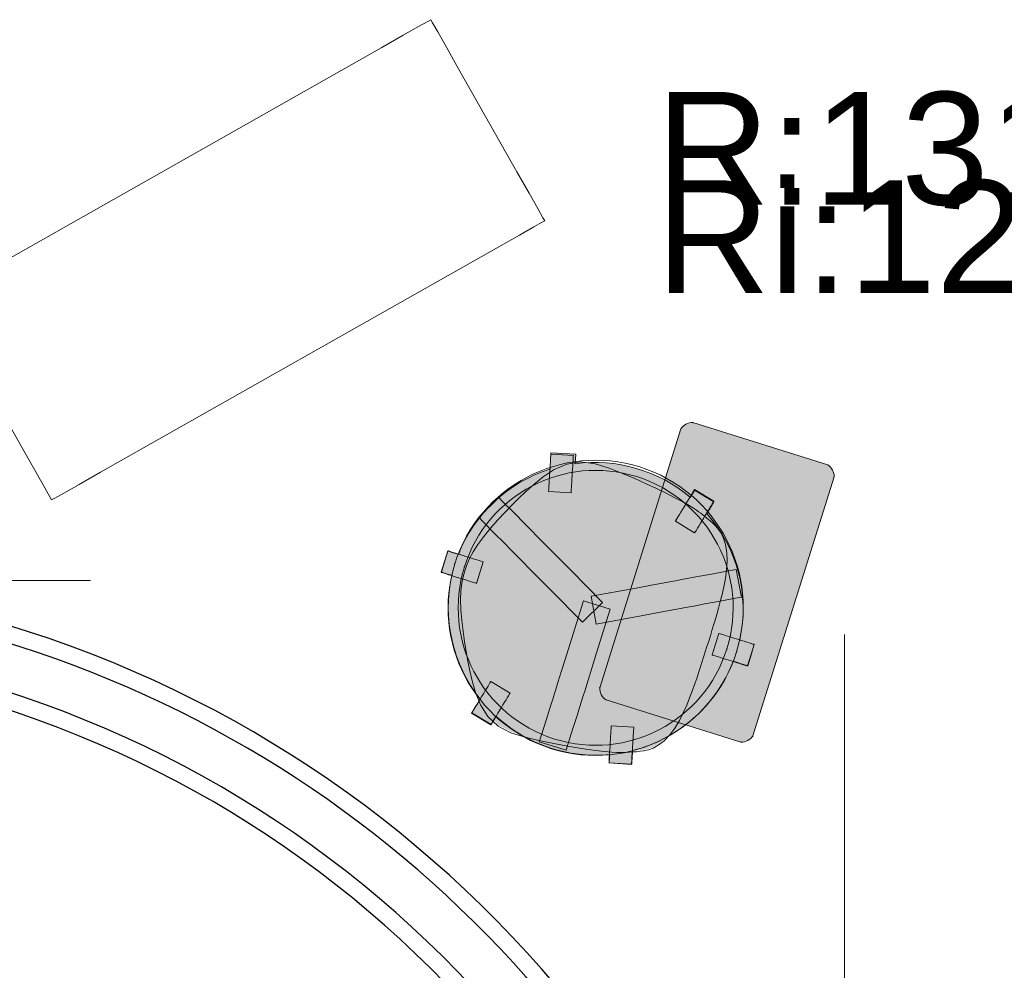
# Model space of a CAD drawing. Header units: millimetres. Extents: x 5 to 415, y 5 to 292.
# Tile 90 of 107: x 292 to 309, y 193 to 210. Entities that reach past the tile are written whole.
import ezdxf
from ezdxf.xclip import XClip

# ---------------------------------------------------------------- set-up
doc = ezdxf.new("R2010")
doc.units = ezdxf.units.MM
doc.header["$MEASUREMENT"] = 0
doc.header["$XCLIPFRAME"] = 0
doc.linetypes.add('Discontinu', pattern=[10.583333, 6.35, -4.233333])
for name, color, linetype in [('01-007-DESSINS IMPORTES_GEOMETRE_EXTERNES_XREF', 7, 'Continuous'), ('10-002-LOCALISATION ET TYPE FAUX PLAFONDS', 7, 'Continuous'), ('Nouveau_02-018-CLOISONS', 7, 'Continuous'), ('Nouveau_07-001-MOBILIER CONTRACTUEL', 7, 'Continuous'), ('Nouveau_10-002-LOCALISATION ET TYPE FAUX PLAFONDS', 7, 'Continuous')]:
    doc.layers.add(name, color=color, linetype=linetype)
doc.styles.add('STYLE_GENERE_2', font='Arial.ttf')

# ---------------------------------------------------------------- blocks, each defined once
blk = doc.blocks.new('Dessin_1_1', base_point=(-19.415, 56.033))
at = {"layer": 'Nouveau_07-001-MOBILIER CONTRACTUEL', "linetype": 'Continuous', "lineweight": 0, "true_color": 0xffffff}
for points in [[(305.001, 197.108), (306.439, 201.7, 0.269434), (306.327, 201.915), (303.934, 202.664, 0.269434), (303.719, 202.551), (302.281, 197.96, 0.269434), (302.394, 197.745), (304.786, 196.995, 0.269434)], [(303.889, 201.338, 0.212206), (301.846, 201.932), (301.848, 201.964), (301.85, 202.008), (301.853, 202.045), (301.855, 202.074), (301.856, 202.093), (301.856, 202.103), (301.416, 202.13), (301.416, 202.12), (301.415, 202.101), (301.414, 202.091), (301.413, 202.072), (301.411, 202.043), (301.409, 202.006), (301.406, 201.962), (301.403, 201.912), (301.4, 201.868), (301.399, 201.84, 0.226114), (299.774, 200.325), (299.722, 200.342), (299.679, 200.355), (299.644, 200.366), (299.617, 200.374), (299.598, 200.38), (299.588, 200.383), (299.511, 200.135), (299.472, 200.011), (299.481, 200.008), (299.5, 200.002), (299.528, 199.994), (299.563, 199.983), (299.605, 199.969), (299.653, 199.955, 0.226114), (300.16, 197.756), (300.138, 197.721), (300.11, 197.674), (300.084, 197.632), (300.061, 197.594), (300.042, 197.562), (300.027, 197.538), (300.017, 197.521), (300.012, 197.512), (300.354, 197.305), (300.359, 197.313), (300.369, 197.33), (300.384, 197.355), (300.403, 197.386), (300.426, 197.424), (300.443, 197.451, 0.212206), (302.459, 196.774), (302.456, 196.724), (302.454, 196.687), (302.452, 196.658), (302.451, 196.638), (302.451, 196.628), (302.85, 196.604), (302.85, 196.614), (302.852, 196.633), (302.853, 196.662), (302.856, 196.699), (302.858, 196.743), (302.861, 196.793), (302.864, 196.844, 0.241376), (304.653, 198.429), (304.675, 198.422), (304.727, 198.406), (304.774, 198.391), (304.817, 198.378), (304.852, 198.366), (304.879, 198.358), (304.898, 198.352), (304.908, 198.349), (304.974, 198.561), (305.001, 198.648), (305.023, 198.727), (305.014, 198.73), (304.995, 198.735), (304.967, 198.744), (304.932, 198.755), (304.89, 198.768), (304.842, 198.783), (304.791, 198.799), (304.766, 198.807, 0.240912), (304.181, 201.049), (304.208, 201.093), (304.234, 201.136), (304.257, 201.174), (304.276, 201.205), (304.291, 201.23), (304.301, 201.247), (304.306, 201.255), (303.965, 201.463), (303.959, 201.455), (303.949, 201.438), (303.934, 201.413), (303.915, 201.381), (303.892, 201.344)], [(299.879, 199.924), (299.854, 199.81), (299.838, 199.677), (299.832, 199.523), (299.838, 199.346), (299.853, 199.156), (299.877, 198.964), (299.905, 198.777), (299.932, 198.603), (299.962, 198.435), (299.996, 198.266), (300.041, 198.084), (300.099, 197.879), (300.186, 197.667), (300.315, 197.464), (300.489, 197.294), (300.714, 197.179), (300.963, 197.101), (301.208, 197.04), (301.44, 196.993), (301.655, 196.953), (301.854, 196.92), (302.041, 196.891), (302.214, 196.866), (302.371, 196.848), (302.5, 196.836), (302.589, 196.831), (302.65, 196.83), (302.698, 196.831), (302.745, 196.832), (302.803, 196.835), (302.867, 196.839), (302.93, 196.844), (302.995, 196.851), (303.061, 196.86), (303.141, 196.879), (303.219, 196.907), (303.308, 196.955), (303.41, 197.034), (303.511, 197.136), (303.6, 197.254), (303.678, 197.385), (303.746, 197.522), (303.806, 197.658), (303.858, 197.786), (303.904, 197.906), (303.946, 198.022), (303.983, 198.131), (304.016, 198.229), (304.047, 198.321), (304.077, 198.413), (304.106, 198.506), (304.136, 198.601), (304.166, 198.696), (304.196, 198.792), (304.226, 198.887), (304.254, 198.98), (304.282, 199.073), (304.31, 199.166), (304.338, 199.266), (304.37, 199.376), (304.402, 199.495), (304.433, 199.62), (304.463, 199.754), (304.491, 199.901), (304.513, 200.053), (304.524, 200.204), (304.518, 200.352), (304.493, 200.493), (304.454, 200.616), (304.409, 200.707), (304.361, 200.774), (304.312, 200.828), (304.257, 200.88), (304.207, 200.923), (304.158, 200.963), (304.108, 201.003), (304.062, 201.039), (304.024, 201.066), (303.985, 201.094), (303.934, 201.129), (303.859, 201.175), (303.746, 201.239), (303.606, 201.313), (303.45, 201.392), (303.28, 201.474), (303.098, 201.56), (302.899, 201.651), (302.681, 201.744), (302.445, 201.834), (302.196, 201.912), (301.946, 201.946), (301.706, 201.905), (301.484, 201.812), (301.292, 201.688), (301.127, 201.552), (300.987, 201.428), (300.861, 201.309), (300.742, 201.188), (300.62, 201.061), (300.491, 200.923), (300.361, 200.779), (300.24, 200.632), (300.135, 200.49), (300.052, 200.36), (299.989, 200.241), (299.944, 200.133), (299.91, 200.029)]]:
    blk.add_hatch(color=7, dxfattribs=at).paths.add_polyline_path(points)
at = {"layer": 'Nouveau_02-018-CLOISONS', "color": 7, "linetype": 'Continuous', "lineweight": 25}
for radius, start, end in [(20.5, 3.7519, 145.0871), (20.2, 318.9806, 145.0871), (19.372, 0, 145.0886), (19.072, 0, 145.0886)]:
    blk.add_arc((285.842, 179.445), radius, start, end, dxfattribs=at)
at = {"layer": 'Nouveau_07-001-MOBILIER CONTRACTUEL', "color": 7, "linetype": 'Continuous', "lineweight": 15}
for p, q in [((298.796, 209.536), (299.068, 209.69)), ((299.068, 209.69), (299.231, 209.782)), ((299.231, 209.782), (299.285, 209.813)), ((299.316, 209.758), (299.285, 209.813)), ((299.408, 209.595), (299.316, 209.758)), ((298.415, 209.32), (298.796, 209.536)), ((299.408, 209.595), (299.562, 209.323)), ((291.422, 205.36), (298.415, 209.32)), ((299.562, 209.323), (299.778, 208.943)), ((299.778, 208.943), (300.813, 207.115)), ((300.813, 207.115), (301.028, 206.734)), ((301.028, 206.734), (301.182, 206.463)), ((301.182, 206.463), (301.275, 206.299)), ((301.114, 206.136), (301.263, 206.221)), ((301.263, 206.221), (301.305, 206.245)), ((301.275, 206.299), (301.305, 206.245)), ((300.856, 205.99), (300.49, 205.783)), ((301.114, 206.136), (300.856, 205.99)), ((300.49, 205.783), (293.426, 201.783)), ((292.063, 202.161), (291.029, 203.988)), ((292.279, 201.78), (292.063, 202.161)), ((292.433, 201.508), (292.279, 201.78)), ((293.426, 201.783), (293.045, 201.568)), ((292.433, 201.508), (292.525, 201.345)), ((293.045, 201.568), (292.774, 201.414)), ((292.525, 201.345), (292.556, 201.291)), ((292.61, 201.321), (292.556, 201.291)), ((292.774, 201.414), (292.61, 201.321))]:
    blk.add_line(p, q, dxfattribs=at)
at = {"layer": 'Nouveau_07-001-MOBILIER CONTRACTUEL', "color": 7, "linetype": 'Continuous', "lineweight": 13}
for p, q in [((302.281, 197.96), (303.719, 202.551)), ((303.934, 202.664), (306.327, 201.915)), ((301.409, 202.006), (301.406, 201.962)), ((301.406, 201.962), (301.409, 202.006)), ((301.411, 202.043), (301.409, 202.006)), ((301.409, 202.006), (301.411, 202.043)), ((301.413, 202.072), (301.411, 202.043)), ((301.411, 202.043), (301.413, 202.072)), ((301.414, 202.091), (301.413, 202.072)), ((301.413, 202.072), (301.414, 202.091)), ((301.415, 202.101), (301.414, 202.091)), ((301.414, 202.091), (301.415, 202.101)), ((301.415, 202.101), (301.416, 202.12)), ((301.814, 202.077), (301.415, 202.101)), ((301.416, 202.12), (301.416, 202.13)), ((301.416, 202.13), (301.856, 202.103)), ((301.808, 201.981), (301.805, 201.937)), ((301.81, 202.018), (301.808, 201.981)), ((301.812, 202.047), (301.81, 202.018)), ((301.813, 202.067), (301.812, 202.047)), ((301.814, 202.077), (301.813, 202.067)), ((301.85, 202.008), (301.848, 201.964)), ((301.853, 202.045), (301.85, 202.008)), ((301.855, 202.074), (301.853, 202.045)), ((301.856, 202.093), (301.855, 202.074)), ((301.856, 202.103), (301.856, 202.093)), ((301.396, 201.801), (301.394, 201.773)), ((301.4, 201.858), (301.396, 201.801)), ((301.399, 201.84), (301.4, 201.868)), ((301.403, 201.912), (301.4, 201.858)), ((301.4, 201.868), (301.403, 201.912)), ((301.406, 201.962), (301.403, 201.912)), ((301.403, 201.912), (301.406, 201.962)), ((301.799, 201.834), (301.795, 201.777)), ((301.802, 201.888), (301.799, 201.834)), ((301.805, 201.937), (301.802, 201.888)), ((301.848, 201.964), (301.846, 201.932)), ((301.386, 201.633), (301.383, 201.583)), ((301.389, 201.687), (301.386, 201.633)), ((301.393, 201.744), (301.389, 201.687)), ((301.394, 201.773), (301.393, 201.744)), ((301.788, 201.663), (301.785, 201.609)), ((301.792, 201.719), (301.788, 201.663)), ((301.794, 201.748), (301.792, 201.719)), ((301.795, 201.777), (301.794, 201.748)), ((306.439, 201.7), (305.001, 197.108)), ((301.375, 201.454), (301.374, 201.444)), ((301.376, 201.474), (301.375, 201.454)), ((301.378, 201.502), (301.376, 201.474)), ((301.38, 201.539), (301.378, 201.502)), ((301.383, 201.583), (301.38, 201.539)), ((301.775, 201.449), (301.774, 201.43)), ((301.777, 201.478), (301.775, 201.449)), ((301.779, 201.515), (301.777, 201.478)), ((301.782, 201.559), (301.779, 201.515)), ((301.785, 201.609), (301.782, 201.559)), ((303.95, 201.452), (303.935, 201.427)), ((303.949, 201.438), (303.959, 201.455)), ((303.96, 201.469), (303.95, 201.452)), ((303.959, 201.455), (303.965, 201.463)), ((303.966, 201.477), (303.96, 201.469)), ((303.965, 201.463), (304.306, 201.255)), ((303.966, 201.477), (304.308, 201.27)), ((300.134, 200.983), (300.489, 201.335)), ((300.564, 201.259), (300.489, 201.335)), ((301.774, 201.42), (301.374, 201.444)), ((301.774, 201.43), (301.774, 201.42)), ((303.867, 201.315), (303.839, 201.269)), ((303.893, 201.358), (303.867, 201.315)), ((303.889, 201.338), (303.892, 201.344)), ((303.892, 201.344), (303.915, 201.381)), ((303.916, 201.396), (303.893, 201.358)), ((303.915, 201.381), (303.934, 201.413)), ((303.935, 201.427), (303.916, 201.396)), ((303.934, 201.413), (303.949, 201.438)), ((300.785, 201.037), (300.564, 201.259)), ((303.75, 201.123), (303.722, 201.077)), ((303.78, 201.171), (303.75, 201.123)), ((303.795, 201.196), (303.78, 201.171)), ((303.81, 201.221), (303.795, 201.196)), ((303.839, 201.269), (303.81, 201.221)), ((304.209, 201.108), (304.181, 201.061)), ((304.234, 201.136), (304.208, 201.093)), ((304.235, 201.15), (304.209, 201.108)), ((304.257, 201.174), (304.234, 201.136)), ((304.258, 201.188), (304.235, 201.15)), ((304.276, 201.205), (304.257, 201.174)), ((304.277, 201.22), (304.258, 201.188)), ((304.291, 201.23), (304.276, 201.205)), ((304.292, 201.244), (304.277, 201.22)), ((304.301, 201.247), (304.291, 201.23)), ((304.302, 201.261), (304.292, 201.244)), ((304.306, 201.255), (304.301, 201.247)), ((304.308, 201.27), (304.302, 201.261)), ((300.209, 200.907), (300.134, 200.983)), ((300.928, 200.892), (300.785, 201.037)), ((303.629, 200.923), (303.624, 200.915)), ((303.639, 200.94), (303.629, 200.923)), ((303.654, 200.965), (303.639, 200.94)), ((303.673, 200.996), (303.654, 200.965)), ((303.696, 201.034), (303.673, 200.996)), ((303.722, 201.077), (303.696, 201.034)), ((304.122, 200.964), (304.092, 200.915)), ((304.137, 200.988), (304.122, 200.964)), ((304.152, 201.013), (304.137, 200.988)), ((304.181, 201.061), (304.152, 201.013)), ((304.208, 201.093), (304.181, 201.049)), ((300.429, 200.685), (300.209, 200.907)), ((300.957, 200.863), (300.928, 200.892)), ((301.048, 200.771), (300.957, 200.863)), ((301.201, 200.616), (301.048, 200.771)), ((303.624, 200.915), (303.966, 200.707)), ((303.996, 200.757), (303.981, 200.732)), ((304.015, 200.789), (303.996, 200.757)), ((304.038, 200.826), (304.015, 200.789)), ((304.064, 200.869), (304.038, 200.826)), ((304.092, 200.915), (304.064, 200.869)), ((300.573, 200.54), (300.429, 200.685)), ((301.263, 200.554), (301.201, 200.616)), ((303.971, 200.715), (303.966, 200.707)), ((303.981, 200.732), (303.971, 200.715)), ((300.602, 200.511), (300.573, 200.54)), ((300.693, 200.419), (300.602, 200.511)), ((300.846, 200.264), (300.693, 200.419)), ((301.405, 200.41), (301.263, 200.554)), ((301.564, 200.25), (301.405, 200.41)), ((299.468, 200.007), (299.587, 200.389)), ((299.511, 200.135), (299.588, 200.383)), ((299.587, 200.389), (299.597, 200.386)), ((299.588, 200.383), (299.598, 200.38)), ((299.597, 200.386), (299.616, 200.38)), ((299.598, 200.38), (299.617, 200.374)), ((299.616, 200.38), (299.643, 200.371)), ((299.617, 200.374), (299.644, 200.366)), ((299.643, 200.371), (299.678, 200.36)), ((299.644, 200.366), (299.679, 200.355)), ((299.678, 200.36), (299.721, 200.347)), ((299.679, 200.355), (299.722, 200.342)), ((299.721, 200.347), (299.768, 200.332)), ((299.722, 200.342), (299.769, 200.327)), ((299.768, 200.332), (299.82, 200.316)), ((299.769, 200.327), (299.774, 200.325)), ((299.82, 200.316), (299.874, 200.299)), ((299.874, 200.299), (299.901, 200.29)), ((299.901, 200.29), (299.929, 200.282)), ((299.929, 200.282), (299.983, 200.265)), ((299.983, 200.265), (300.035, 200.249)), ((300.035, 200.249), (300.082, 200.234)), ((300.082, 200.234), (300.124, 200.221)), ((300.907, 200.202), (300.846, 200.264)), ((301.762, 200.05), (301.564, 200.25)), ((299.472, 200.011), (299.511, 200.135)), ((300.096, 199.81), (300.216, 200.192)), ((300.124, 200.221), (300.16, 200.209)), ((300.16, 200.209), (300.187, 200.201)), ((300.187, 200.201), (300.206, 200.195)), ((300.206, 200.195), (300.216, 200.192)), ((301.05, 200.058), (300.907, 200.202)), ((301.209, 199.898), (301.05, 200.058)), ((302.332, 199.474), (301.762, 200.05)), ((304.6, 200.038), (304.705, 200.058)), ((304.796, 199.566), (304.705, 200.058)), ((299.468, 200.007), (299.477, 200.004)), ((299.481, 200.008), (299.472, 200.011)), ((299.477, 200.004), (299.496, 199.998)), ((299.5, 200.002), (299.481, 200.008)), ((299.496, 199.998), (299.524, 199.99)), ((299.528, 199.994), (299.5, 200.002)), ((299.524, 199.99), (299.559, 199.978)), ((299.563, 199.983), (299.528, 199.994)), ((299.559, 199.978), (299.601, 199.965)), ((299.605, 199.969), (299.563, 199.983)), ((299.601, 199.965), (299.649, 199.95)), ((299.653, 199.955), (299.605, 199.969)), ((299.649, 199.95), (299.7, 199.934)), ((299.658, 199.953), (299.653, 199.955)), ((299.7, 199.934), (299.754, 199.917)), ((299.754, 199.917), (299.782, 199.909)), ((299.782, 199.909), (299.809, 199.9)), ((299.809, 199.9), (299.864, 199.883)), ((299.864, 199.883), (299.915, 199.867)), ((301.407, 199.698), (301.209, 199.898)), ((303.624, 199.857), (303.71, 199.873)), ((303.71, 199.873), (303.924, 199.913)), ((303.924, 199.913), (304.051, 199.937)), ((304.051, 199.937), (304.092, 199.944)), ((304.092, 199.944), (304.292, 199.981)), ((304.292, 199.981), (304.6, 200.038)), ((299.915, 199.867), (299.963, 199.852)), ((299.963, 199.852), (300.005, 199.839)), ((300.005, 199.839), (300.04, 199.828)), ((300.04, 199.828), (300.068, 199.819)), ((300.068, 199.819), (300.087, 199.813)), ((300.087, 199.813), (300.096, 199.81)), ((301.977, 199.122), (301.407, 199.698)), ((302.13, 199.581), (302.926, 199.728)), ((302.926, 199.728), (303.203, 199.78)), ((303.203, 199.78), (303.424, 199.821)), ((303.424, 199.821), (303.624, 199.857)), ((302.221, 199.089), (302.13, 199.581)), ((304.383, 199.49), (304.691, 199.547)), ((304.691, 199.547), (304.796, 199.566)), ((301.992, 199.5), (301.75, 198.727)), ((301.977, 199.122), (302.332, 199.474)), ((301.992, 199.5), (302.469, 199.351)), ((302.469, 199.351), (302.227, 198.578)), ((303.515, 199.329), (303.715, 199.366)), ((303.715, 199.366), (303.801, 199.382)), ((303.801, 199.382), (304.015, 199.421)), ((304.015, 199.421), (304.142, 199.445)), ((304.142, 199.445), (304.183, 199.453)), ((304.183, 199.453), (304.383, 199.49)), ((302.221, 199.089), (303.018, 199.237)), ((303.018, 199.237), (303.294, 199.288)), ((303.294, 199.288), (303.515, 199.329)), ((304.275, 198.542), (304.395, 198.923)), ((304.404, 198.92), (304.395, 198.923)), ((304.423, 198.914), (304.404, 198.92)), ((304.451, 198.906), (304.423, 198.914)), ((304.486, 198.895), (304.451, 198.906)), ((304.528, 198.882), (304.486, 198.895)), ((304.576, 198.867), (304.528, 198.882)), ((304.627, 198.851), (304.576, 198.867)), ((304.681, 198.834), (304.627, 198.851)), ((304.709, 198.825), (304.681, 198.834)), ((304.736, 198.816), (304.709, 198.825)), ((301.75, 198.727), (301.666, 198.459)), ((304.791, 198.799), (304.736, 198.816)), ((304.766, 198.807), (304.791, 198.799)), ((304.842, 198.783), (304.791, 198.799)), ((304.791, 198.799), (304.842, 198.783)), ((304.89, 198.768), (304.842, 198.783)), ((304.842, 198.783), (304.89, 198.768)), ((304.932, 198.755), (304.89, 198.768)), ((304.89, 198.768), (304.932, 198.755)), ((304.904, 198.345), (305.023, 198.727)), ((304.967, 198.744), (304.932, 198.755)), ((304.932, 198.755), (304.967, 198.744)), ((304.995, 198.735), (304.967, 198.744)), ((304.967, 198.744), (304.995, 198.735)), ((305.014, 198.73), (304.995, 198.735)), ((304.995, 198.735), (305.014, 198.73)), ((305.023, 198.727), (304.999, 198.649)), ((305.023, 198.727), (305.014, 198.73)), ((305.014, 198.73), (305.023, 198.727)), ((302.227, 198.578), (302.143, 198.309)), ((304.285, 198.539), (304.275, 198.542)), ((304.304, 198.533), (304.285, 198.539)), ((304.331, 198.524), (304.304, 198.533)), ((304.366, 198.513), (304.331, 198.524)), ((304.409, 198.5), (304.366, 198.513)), ((304.456, 198.485), (304.409, 198.5)), ((304.508, 198.469), (304.456, 198.485)), ((304.974, 198.561), (304.908, 198.349)), ((305.001, 198.648), (304.974, 198.561)), ((304.999, 198.649), (305.001, 198.648)), ((301.666, 198.459), (301.599, 198.244)), ((302.143, 198.309), (302.076, 198.094)), ((304.562, 198.452), (304.508, 198.469)), ((304.589, 198.443), (304.562, 198.452)), ((304.617, 198.435), (304.589, 198.443)), ((304.671, 198.418), (304.617, 198.435)), ((304.675, 198.422), (304.653, 198.429)), ((304.723, 198.401), (304.671, 198.418)), ((304.727, 198.406), (304.675, 198.422)), ((304.77, 198.387), (304.723, 198.401)), ((304.774, 198.391), (304.727, 198.406)), ((304.812, 198.373), (304.77, 198.387)), ((304.817, 198.378), (304.774, 198.391)), ((304.848, 198.362), (304.812, 198.373)), ((304.852, 198.366), (304.817, 198.378)), ((304.875, 198.354), (304.848, 198.362)), ((304.879, 198.358), (304.852, 198.366)), ((304.894, 198.348), (304.875, 198.354)), ((304.898, 198.352), (304.879, 198.358)), ((304.904, 198.345), (304.894, 198.348)), ((304.908, 198.349), (304.898, 198.352)), ((301.599, 198.244), (301.538, 198.05)), ((300.251, 197.909), (300.277, 197.952)), ((300.277, 197.952), (300.3, 197.989)), ((300.3, 197.989), (300.319, 198.021)), ((300.319, 198.021), (300.334, 198.046)), ((300.334, 198.046), (300.344, 198.063)), ((300.344, 198.063), (300.35, 198.071)), ((300.691, 197.863), (300.35, 198.071)), ((301.512, 197.967), (301.447, 197.759)), ((301.538, 198.05), (301.512, 197.967)), ((302.076, 198.094), (302.015, 197.901)), ((300.164, 197.765), (300.179, 197.79)), ((300.179, 197.79), (300.194, 197.814)), ((300.194, 197.814), (300.223, 197.863)), ((300.223, 197.863), (300.251, 197.909)), ((300.619, 197.744), (300.642, 197.782)), ((300.642, 197.782), (300.661, 197.813)), ((300.661, 197.813), (300.676, 197.838)), ((300.676, 197.838), (300.686, 197.855)), ((300.686, 197.855), (300.691, 197.863)), ((301.989, 197.817), (301.924, 197.61)), ((302.015, 197.901), (301.989, 197.817)), ((300.057, 197.59), (300.08, 197.628)), ((300.061, 197.594), (300.084, 197.632)), ((300.08, 197.628), (300.106, 197.67)), ((300.084, 197.632), (300.11, 197.674)), ((300.106, 197.67), (300.134, 197.717)), ((300.11, 197.674), (300.138, 197.721)), ((300.134, 197.717), (300.164, 197.765)), ((300.138, 197.721), (300.16, 197.756)), ((300.521, 197.582), (300.536, 197.607)), ((300.536, 197.607), (300.565, 197.655)), ((300.565, 197.655), (300.593, 197.701)), ((300.593, 197.701), (300.619, 197.744)), ((301.408, 197.635), (301.396, 197.596)), ((301.447, 197.759), (301.408, 197.635)), ((301.924, 197.61), (301.885, 197.486)), ((304.786, 196.995), (302.394, 197.745)), ((300.008, 197.508), (300.013, 197.517)), ((300.35, 197.301), (300.008, 197.508)), ((300.012, 197.512), (300.017, 197.521)), ((300.354, 197.305), (300.012, 197.512)), ((300.013, 197.517), (300.023, 197.534)), ((300.017, 197.521), (300.027, 197.538)), ((300.023, 197.534), (300.038, 197.558)), ((300.027, 197.538), (300.042, 197.562)), ((300.038, 197.558), (300.057, 197.59)), ((300.042, 197.562), (300.061, 197.594)), ((300.422, 197.42), (300.448, 197.463)), ((300.443, 197.451), (300.426, 197.424)), ((300.448, 197.463), (300.476, 197.509)), ((300.476, 197.509), (300.506, 197.557)), ((300.506, 197.557), (300.521, 197.582)), ((301.396, 197.596), (301.335, 197.402)), ((301.873, 197.447), (301.812, 197.252)), ((301.885, 197.486), (301.873, 197.447)), ((300.35, 197.301), (300.355, 197.309)), ((300.359, 197.313), (300.354, 197.305)), ((300.355, 197.309), (300.365, 197.326)), ((300.369, 197.33), (300.359, 197.313)), ((300.365, 197.326), (300.38, 197.351)), ((300.384, 197.355), (300.369, 197.33)), ((300.38, 197.351), (300.399, 197.382)), ((300.403, 197.386), (300.384, 197.355)), ((300.399, 197.382), (300.422, 197.42)), ((300.426, 197.424), (300.403, 197.386)), ((301.335, 197.402), (301.241, 197.103)), ((301.812, 197.252), (301.718, 196.953)), ((302.485, 197.252), (302.486, 197.271)), ((302.486, 197.271), (302.487, 197.281)), ((302.487, 197.281), (302.886, 197.257)), ((302.885, 197.247), (302.886, 197.257)), ((301.241, 197.103), (301.209, 197.001)), ((302.472, 197.038), (302.475, 197.092)), ((302.475, 197.092), (302.478, 197.142)), ((302.478, 197.142), (302.481, 197.186)), ((302.481, 197.186), (302.483, 197.223)), ((302.483, 197.223), (302.485, 197.252)), ((302.874, 197.068), (302.877, 197.117)), ((302.877, 197.117), (302.88, 197.161)), ((302.88, 197.161), (302.882, 197.198)), ((302.882, 197.198), (302.884, 197.227)), ((302.884, 197.227), (302.885, 197.247)), ((301.209, 197.001), (301.687, 196.852)), ((301.718, 196.953), (301.687, 196.852)), ((302.461, 196.867), (302.465, 196.924)), ((302.465, 196.924), (302.467, 196.953)), ((302.467, 196.953), (302.468, 196.981)), ((302.468, 196.981), (302.472, 197.038)), ((302.864, 196.899), (302.866, 196.928)), ((302.866, 196.928), (302.868, 196.957)), ((302.868, 196.957), (302.871, 197.014)), ((302.871, 197.014), (302.874, 197.068)), ((302.452, 196.719), (302.455, 196.763)), ((302.455, 196.763), (302.458, 196.813)), ((302.456, 196.724), (302.459, 196.768)), ((302.458, 196.813), (302.461, 196.867)), ((302.459, 196.768), (302.459, 196.774)), ((302.852, 196.695), (302.854, 196.739)), ((302.854, 196.739), (302.857, 196.789)), ((302.858, 196.743), (302.856, 196.699)), ((302.857, 196.789), (302.861, 196.843)), ((302.861, 196.793), (302.858, 196.743)), ((302.861, 196.843), (302.864, 196.899)), ((302.864, 196.844), (302.861, 196.793)), ((302.446, 196.624), (302.447, 196.634)), ((302.446, 196.624), (302.846, 196.6)), ((302.447, 196.634), (302.448, 196.654)), ((302.448, 196.654), (302.45, 196.682)), ((302.45, 196.682), (302.452, 196.719)), ((302.451, 196.638), (302.452, 196.658)), ((302.451, 196.628), (302.451, 196.638)), ((302.85, 196.604), (302.451, 196.628)), ((302.452, 196.658), (302.454, 196.687)), ((302.454, 196.687), (302.456, 196.724)), ((302.846, 196.61), (302.848, 196.629)), ((302.846, 196.6), (302.846, 196.61)), ((302.848, 196.629), (302.849, 196.658)), ((302.849, 196.658), (302.852, 196.695)), ((302.852, 196.633), (302.85, 196.614)), ((302.85, 196.614), (302.85, 196.604)), ((302.853, 196.662), (302.852, 196.633)), ((302.856, 196.699), (302.853, 196.662))]:
    blk.add_line(p, q, dxfattribs=at)
at = {"layer": 'Nouveau_07-001-MOBILIER CONTRACTUEL', "color": 5, "linetype": 'Continuous', "lineweight": 5}
for p, q in [((301.28, 201.704), (301.475, 201.83)), ((301.475, 201.83), (301.7, 201.925)), ((301.7, 201.925), (301.946, 201.966)), ((301.946, 201.966), (302.2, 201.931)), ((302.2, 201.931), (302.452, 201.853)), ((302.452, 201.853), (302.688, 201.763)), ((301.114, 201.568), (301.28, 201.704)), ((302.688, 201.763), (302.907, 201.669)), ((302.907, 201.669), (303.106, 201.579)), ((300.973, 201.443), (301.114, 201.568)), ((303.106, 201.579), (303.289, 201.492)), ((303.289, 201.492), (303.459, 201.409)), ((300.727, 201.202), (300.847, 201.323)), ((300.847, 201.323), (300.973, 201.443)), ((303.459, 201.409), (303.615, 201.331)), ((303.615, 201.331), (303.756, 201.256)), ((300.606, 201.075), (300.727, 201.202)), ((303.756, 201.256), (303.869, 201.192)), ((303.869, 201.192), (303.945, 201.145)), ((303.945, 201.145), (303.997, 201.11)), ((303.997, 201.11), (304.036, 201.083)), ((300.346, 200.792), (300.476, 200.937)), ((300.476, 200.937), (300.606, 201.075)), ((304.036, 201.083), (304.074, 201.054)), ((304.074, 201.054), (304.12, 201.019)), ((304.12, 201.019), (304.171, 200.979)), ((304.171, 200.979), (304.22, 200.938)), ((304.22, 200.938), (304.27, 200.895)), ((300.225, 200.644), (300.346, 200.792)), ((304.27, 200.895), (304.32, 200.849)), ((304.327, 200.842), (304.32, 200.849)), ((304.327, 200.842), (304.376, 200.787)), ((304.376, 200.787), (304.427, 200.717)), ((300.118, 200.501), (300.225, 200.644)), ((304.427, 200.717), (304.473, 200.623)), ((304.473, 200.623), (304.513, 200.498)), ((300.035, 200.37), (300.118, 200.501)), ((304.513, 200.498), (304.538, 200.354)), ((299.926, 200.14), (299.971, 200.25)), ((299.971, 200.25), (300.035, 200.37)), ((304.538, 200.354), (304.544, 200.204)), ((299.891, 200.035), (299.926, 200.14)), ((304.533, 200.051), (304.511, 199.897)), ((304.544, 200.204), (304.533, 200.051)), ((299.834, 199.813), (299.86, 199.929)), ((299.86, 199.929), (299.891, 200.035)), ((304.511, 199.897), (304.482, 199.75)), ((299.818, 199.678), (299.834, 199.813)), ((304.482, 199.75), (304.452, 199.616)), ((299.812, 199.523), (299.818, 199.678)), ((304.452, 199.616), (304.421, 199.49)), ((299.818, 199.344), (299.812, 199.523)), ((304.389, 199.371), (304.358, 199.26)), ((304.421, 199.49), (304.389, 199.371)), ((299.833, 199.154), (299.818, 199.344)), ((304.358, 199.26), (304.329, 199.161)), ((299.857, 198.961), (299.833, 199.154)), ((304.301, 199.067), (304.273, 198.974)), ((304.329, 199.161), (304.301, 199.067)), ((299.885, 198.774), (299.857, 198.961)), ((304.245, 198.881), (304.215, 198.786)), ((304.273, 198.974), (304.245, 198.881)), ((299.912, 198.6), (299.885, 198.774)), ((304.185, 198.69), (304.155, 198.595)), ((304.215, 198.786), (304.185, 198.69)), ((299.942, 198.432), (299.912, 198.6)), ((304.126, 198.5), (304.096, 198.407)), ((304.155, 198.595), (304.126, 198.5)), ((299.977, 198.262), (299.942, 198.432)), ((304.066, 198.315), (304.035, 198.222)), ((304.096, 198.407), (304.066, 198.315)), ((300.021, 198.079), (299.977, 198.262)), ((304.035, 198.222), (304.002, 198.124)), ((300.08, 197.872), (300.021, 198.079)), ((303.965, 198.015), (303.923, 197.899)), ((304.002, 198.124), (303.965, 198.015)), ((300.168, 197.658), (300.08, 197.872)), ((303.877, 197.778), (303.825, 197.651)), ((303.923, 197.899), (303.877, 197.778)), ((300.299, 197.451), (300.168, 197.658)), ((303.825, 197.651), (303.764, 197.513)), ((300.477, 197.277), (300.299, 197.451)), ((303.764, 197.513), (303.695, 197.375)), ((300.706, 197.161), (300.477, 197.277)), ((303.695, 197.375), (303.617, 197.243)), ((300.958, 197.081), (300.706, 197.161)), ((301.203, 197.021), (300.958, 197.081)), ((303.527, 197.123), (303.423, 197.019)), ((303.617, 197.243), (303.527, 197.123)), ((301.437, 196.973), (301.203, 197.021)), ((301.652, 196.934), (301.437, 196.973)), ((301.851, 196.901), (301.652, 196.934)), ((303.319, 196.939), (303.228, 196.888)), ((303.423, 197.019), (303.319, 196.939)), ((302.038, 196.871), (301.851, 196.901)), ((302.211, 196.847), (302.038, 196.871)), ((302.369, 196.828), (302.211, 196.847)), ((302.499, 196.816), (302.369, 196.828)), ((302.588, 196.811), (302.499, 196.816)), ((302.65, 196.81), (302.588, 196.811)), ((302.698, 196.811), (302.65, 196.81)), ((302.745, 196.812), (302.698, 196.811)), ((302.804, 196.815), (302.745, 196.812)), ((302.868, 196.819), (302.804, 196.815)), ((302.932, 196.824), (302.868, 196.819)), ((302.997, 196.831), (302.932, 196.824)), ((303.065, 196.841), (302.997, 196.831)), ((303.074, 196.843), (303.065, 196.841)), ((303.147, 196.859), (303.074, 196.843)), ((303.228, 196.888), (303.147, 196.859))]:
    blk.add_line(p, q, dxfattribs=at)
at = {"layer": 'Nouveau_07-001-MOBILIER CONTRACTUEL', "color": 7, "linetype": 'Continuous', "lineweight": 13}
for centre, radius, start, end in [((303.924, 202.422), 0.242, 87.4535, 147.7709), ((302.21, 199.377), 2.619, 342.6123, 162.6123), ((302.175, 199.378), 2.581, 107.5134, 158.4778), ((302.21, 199.377), 2.439, 342.6123, 162.6123), ((302.21, 199.377), 2.439, 342.6123, 162.6123), ((302.2, 199.337), 2.619, 49.8397, 97.7628), ((306.198, 201.71), 0.242, 357.4537, 57.771), ((302.282, 199.357), 2.544, 347.5244, 41.7049), ((302.21, 199.377), 2.619, 162.6123, 342.6123), ((302.21, 199.377), 2.439, 162.6123, 342.6123), ((302.21, 199.377), 2.439, 162.6123, 342.6123), ((302.214, 199.381), 2.619, 167.3933, 218.3578), ((302.214, 199.381), 2.619, 284.3886, 338.6696), ((302.523, 197.949), 0.242, 177.4537, 237.771), ((302.214, 199.381), 2.619, 227.4617, 275.3849), ((304.797, 197.237), 0.242, 267.4535, 327.7709)]:
    blk.add_arc(centre, radius, start, end, dxfattribs=at)
for p in [(303.934, 202.664), (301.399, 201.84), (306.439, 201.7), (303.889, 201.338), (299.71, 200.16), (299.882, 200.106), (299.882, 200.106), (299.658, 199.953), (304.766, 198.807), (304.538, 198.648), (304.538, 198.648), (304.709, 198.594), (302.281, 197.96), (300.443, 197.451), (304.786, 196.995), (302.864, 196.844)]:
    blk.add_point(p, dxfattribs=at)
at = {"layer": 'Nouveau_10-002-LOCALISATION ET TYPE FAUX PLAFONDS', "color": 8, "linetype": 'Discontinu', "lineweight": 5, "flags": 128}
for points in [[(276.311, 199.861), (296.507, 199.861)], [(306.628, 198.905), (306.628, 158.489)]]:
    blk.add_lwpolyline(points, dxfattribs=at)
at = {"layer": '10-002-LOCALISATION ET TYPE FAUX PLAFONDS', "color": 7, "linetype": 'Continuous', "lineweight": 13, "char_height": 2, "attachment_point": 7, "style": 'STYLE_GENERE_2'}
for s, insert in [('\\A1;{\\pql;\\fArial|b0|i0|c0|p0;\\W1.000000;R:13\\fArial|b0|i0|c0|p0;\\W1.000000;1}', (303.284, 206.502)), ('\\A1;{\\pql;\\fArial|b0|i0|c0|p0;\\W1.000000;Ri:1\\fArial|b0|i0|c0|p0;\\W1.000000;21}', (303.284, 204.965))]:
    blk.add_mtext(s, dxfattribs=dict(at, insert=insert))

msp = doc.modelspace()

# ---------------------------------------------------------------- block references
at = {"layer": '01-007-DESSINS IMPORTES_GEOMETRE_EXTERNES_XREF', "color": 7, "linetype": 'Continuous', "lineweight": 20}
ref = msp.add_blockref('Dessin_1_1', (-19.415, 56.033), dxfattribs=at)
XClip(ref).set_block_clipping_path([(11.4338842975, 39.5369897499), (415, 271.6031054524)])

doc.saveas('drawing.dxf')
